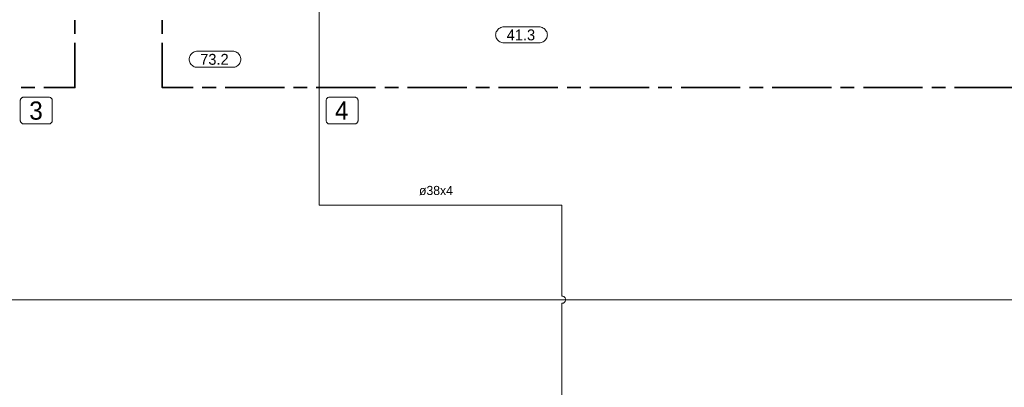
# Model space of a CAD drawing. Header units: millimetres. Extents: x 0 to 138, y 0 to 47.
# Tile 86 of 165: x 19.23 to 27.73, y 22.42 to 25.6. Entities that reach past the tile are written whole.
import ezdxf

# ---------------------------------------------------------------- set-up
doc = ezdxf.new("R2010")
doc.units = ezdxf.units.MM
doc.layers.add('PDF_Geomertry', color=7, linetype='Continuous')
doc.layers.add('PDF_Text', color=7, linetype='Continuous')
doc.styles.add('PDF Arial', font='txt')

msp = doc.modelspace()

# ---------------------------------------------------------------- linework, layer by layer
at = {"layer": 'PDF_Geomertry', "lineweight": 15}
for points in [[(43.1285, 22.4576), (43.1285, 23.1804), (19.139, 23.1804), (19.139, 27.7701), (19.1701, 27.7624), (19.1071, 27.7465), (19.1701, 27.7304), (19.1071, 27.7151), (19.1701, 27.6993), (19.1071, 27.6832), (19.139, 27.6757)], [(23.9132, 23.2124), (23.9132, 23.9979), (21.8168, 23.9979), (21.8168, 27.4618)], [(23.9132, 22.2063), (23.9132, 23.1493), (23.9174, 23.1493), (23.9215, 23.1507), (23.9257, 23.1513), (23.9293, 23.1535), (23.9326, 23.1554), (23.9354, 23.1582), (23.9382, 23.1618), (23.9404, 23.1651), (23.9424, 23.1688), (23.9438, 23.1729), (23.9446, 23.1763), (23.9446, 23.1804), (23.9446, 23.1846), (23.9438, 23.1888), (23.9424, 23.1929), (23.9404, 23.1965), (23.9382, 23.1999), (23.9354, 23.2026), (23.9326, 23.2054), (23.9293, 23.2082), (23.9257, 23.2096), (23.9215, 23.211), (23.9174, 23.2118), (23.9132, 23.2124), (23.9174, 23.2118), (23.9215, 23.211), (23.9257, 23.2096), (23.9293, 23.2082), (23.9326, 23.2054), (23.9354, 23.2026), (23.9382, 23.1999), (23.9404, 23.1965), (23.9424, 23.1929), (23.9438, 23.1888), (23.9446, 23.1846), (23.9446, 23.1804), (23.9446, 23.1763), (23.9438, 23.1729), (23.9424, 23.1688), (23.9404, 23.1651), (23.9382, 23.1618), (23.9354, 23.1582), (23.9326, 23.1554), (23.9293, 23.1535), (23.9257, 23.1513), (23.9215, 23.1507), (23.9174, 23.1493), (23.9132, 23.1493)]]:
    msp.add_lwpolyline(points, dxfattribs=at)
at = {"layer": 'PDF_Geomertry', "lineweight": 35}
for points in [[(19.7076, 25.5971), (19.7076, 25.479)], [(20.4618, 25.479), (20.4618, 25.5971)], [(19.7076, 25.4007), (19.7076, 25.0132), (19.4404, 25.0132)], [(20.7293, 25.0132), (20.4618, 25.0132), (20.4618, 25.4007)], [(19.3618, 25.0132), (19.2437, 25.0132)], [(20.9265, 25.0132), (20.8076, 25.0132)], [(21.5168, 25.0132), (21.0049, 25.0132)], [(21.7132, 25.0132), (21.5951, 25.0132)], [(22.3043, 25.0132), (21.7924, 25.0132)], [(22.5007, 25.0132), (22.3826, 25.0132)], [(23.0918, 25.0132), (22.5799, 25.0132)], [(23.2882, 25.0132), (23.1701, 25.0132)], [(23.8785, 25.0132), (23.3668, 25.0132)], [(24.0757, 25.0132), (23.9576, 25.0132)], [(24.666, 25.0132), (24.1543, 25.0132)], [(24.8632, 25.0132), (24.7451, 25.0132)], [(25.4535, 25.0132), (24.9418, 25.0132)], [(25.6501, 25.0132), (25.5321, 25.0132)], [(26.241, 25.0132), (25.7293, 25.0132)], [(26.4376, 25.0132), (26.3196, 25.0132)], [(27.0285, 25.0132), (26.5168, 25.0132)], [(27.2251, 25.0132), (27.1071, 25.0132)], [(27.8154, 25.0132), (27.3035, 25.0132)]]:
    msp.add_lwpolyline(points, dxfattribs=at)
at = {"layer": 'PDF_Geomertry', "lineweight": 15}
for points in [[(23.7168, 25.5382), (23.7265, 25.5374), (23.7354, 25.536), (23.7437, 25.5326), (23.7521, 25.5285), (23.7599, 25.5235), (23.7668, 25.5174), (23.7729, 25.5104), (23.7785, 25.5026), (23.7821, 25.4943), (23.7854, 25.486), (23.7868, 25.4771), (23.7876, 25.4674), (23.7876, 25.4707), (23.7868, 25.4618), (23.7854, 25.4521), (23.7821, 25.4438), (23.7785, 25.4354), (23.7729, 25.4276), (23.7668, 25.4207), (23.7599, 25.4146), (23.7521, 25.4096), (23.7437, 25.4054), (23.7354, 25.4021), (23.7265, 25.4007), (23.7168, 25.3999), (23.4118, 25.3999), (23.4029, 25.4007), (23.3938, 25.4021), (23.3849, 25.4054), (23.3765, 25.4096), (23.3687, 25.4146), (23.3618, 25.4207), (23.3557, 25.4276), (23.3507, 25.4354), (23.3465, 25.4438), (23.3438, 25.4521), (23.3418, 25.4618), (23.341, 25.4707), (23.341, 25.4674), (23.3418, 25.4771), (23.3438, 25.486), (23.3465, 25.4943), (23.3507, 25.5026), (23.3557, 25.5104), (23.3618, 25.5174), (23.3687, 25.5235), (23.3765, 25.5285), (23.3849, 25.5326), (23.3938, 25.536), (23.4029, 25.5374), (23.4118, 25.5382), (23.7168, 25.5382)], [(21.0701, 25.3276), (21.0793, 25.3271), (21.0882, 25.3249), (21.0974, 25.3221), (21.1057, 25.3179), (21.1132, 25.3132), (21.1201, 25.3068), (21.1265, 25.2999), (21.1313, 25.2924), (21.1354, 25.284), (21.1382, 25.2749), (21.1404, 25.266), (21.141, 25.2568), (21.141, 25.2604), (21.1404, 25.2507), (21.1382, 25.2415), (21.1354, 25.2332), (21.1313, 25.2249), (21.1265, 25.2174), (21.1201, 25.2104), (21.1132, 25.204), (21.1057, 25.1985), (21.0974, 25.1943), (21.0882, 25.1915), (21.0793, 25.1901), (21.0701, 25.1896), (20.7654, 25.1896), (20.7563, 25.1901), (20.7474, 25.1915), (20.7382, 25.1943), (20.7299, 25.1985), (20.7224, 25.204), (20.7154, 25.2104), (20.709, 25.2174), (20.7043, 25.2249), (20.7001, 25.2332), (20.6974, 25.2415), (20.6951, 25.2507), (20.6946, 25.2604), (20.6946, 25.2568), (20.6951, 25.266), (20.6974, 25.2749), (20.7001, 25.284), (20.7043, 25.2924), (20.709, 25.2999), (20.7154, 25.3068), (20.7224, 25.3132), (20.7299, 25.3179), (20.7382, 25.3221), (20.7474, 25.3249), (20.7563, 25.3271), (20.7654, 25.3276), (21.0701, 25.3276)]]:
    msp.add_lwpolyline(points, close=True, dxfattribs=at)
at = {"layer": 'PDF_Geomertry', "lineweight": 9}
for points in [[(19.4812, 24.9318), (19.4854, 24.9313), (19.4896, 24.9304), (19.4932, 24.929), (19.4974, 24.9271), (19.5007, 24.9249), (19.5035, 24.9221), (19.5063, 24.9193), (19.5085, 24.916), (19.5104, 24.9124), (19.5118, 24.9082), (19.5126, 24.904), (19.5126, 24.8999), (19.5126, 24.7304), (19.5126, 24.7263), (19.5118, 24.7221), (19.5104, 24.7188), (19.5085, 24.7146), (19.5063, 24.711), (19.5035, 24.7082), (19.5007, 24.7054), (19.4974, 24.7035), (19.4932, 24.7012), (19.4896, 24.6999), (19.4854, 24.6993), (19.4812, 24.6993), (19.2674, 24.6993), (19.2632, 24.6993), (19.259, 24.6999), (19.2557, 24.7012), (19.2521, 24.7035), (19.2488, 24.7054), (19.2451, 24.7082), (19.2424, 24.711), (19.2404, 24.7146), (19.2382, 24.7188), (19.2368, 24.7221), (19.2363, 24.7263), (19.2363, 24.7304), (19.2363, 24.8999), (19.2363, 24.904), (19.2368, 24.9082), (19.2382, 24.9124), (19.2404, 24.916), (19.2424, 24.9193), (19.2451, 24.9221), (19.2488, 24.9249), (19.2521, 24.9271), (19.2557, 24.929), (19.259, 24.9304), (19.2632, 24.9313), (19.2674, 24.9318), (19.4812, 24.9318)], [(22.1215, 24.9318), (22.1257, 24.9313), (22.1299, 24.9304), (22.134, 24.929), (22.1376, 24.9271), (22.141, 24.9249), (22.1438, 24.9221), (22.1465, 24.9193), (22.1488, 24.916), (22.1507, 24.9124), (22.1521, 24.9082), (22.1529, 24.904), (22.1529, 24.8999), (22.1529, 24.7304), (22.1529, 24.7263), (22.1521, 24.7221), (22.1507, 24.7188), (22.1488, 24.7146), (22.1465, 24.711), (22.1438, 24.7082), (22.141, 24.7054), (22.1376, 24.7035), (22.134, 24.7012), (22.1299, 24.6999), (22.1257, 24.6993), (22.1215, 24.6993), (21.9076, 24.6993), (21.9035, 24.6993), (21.9001, 24.6999), (21.896, 24.7012), (21.8924, 24.7035), (21.889, 24.7054), (21.8854, 24.7082), (21.8826, 24.711), (21.8807, 24.7146), (21.8793, 24.7188), (21.8779, 24.7221), (21.8771, 24.7263), (21.8765, 24.7304), (21.8765, 24.8999), (21.8771, 24.904), (21.8779, 24.9082), (21.8793, 24.9124), (21.8807, 24.916), (21.8826, 24.9193), (21.8854, 24.9221), (21.889, 24.9249), (21.8924, 24.9271), (21.896, 24.929), (21.9001, 24.9304), (21.9035, 24.9313), (21.9076, 24.9318), (22.1215, 24.9318)]]:
    msp.add_lwpolyline(points, close=True, dxfattribs=at)

# ---------------------------------------------------------------- texts
at = {"layer": 'PDF_Text', "attachment_point": 7, "style": 'PDF Arial'}
for s, insert, char_height in [('41.3', (23.4363, 25.4204), 0.09445), ('73.2', (20.7896, 25.2093), 0.09445), ('3', (19.3132, 24.734), 0.1573), ('4', (21.9535, 24.7368), 0.1573), ('ø38x4', (22.6793, 24.0831), 0.07874)]:
    msp.add_mtext(s, dxfattribs=dict(at, insert=insert, char_height=char_height))

doc.saveas('drawing.dxf')
